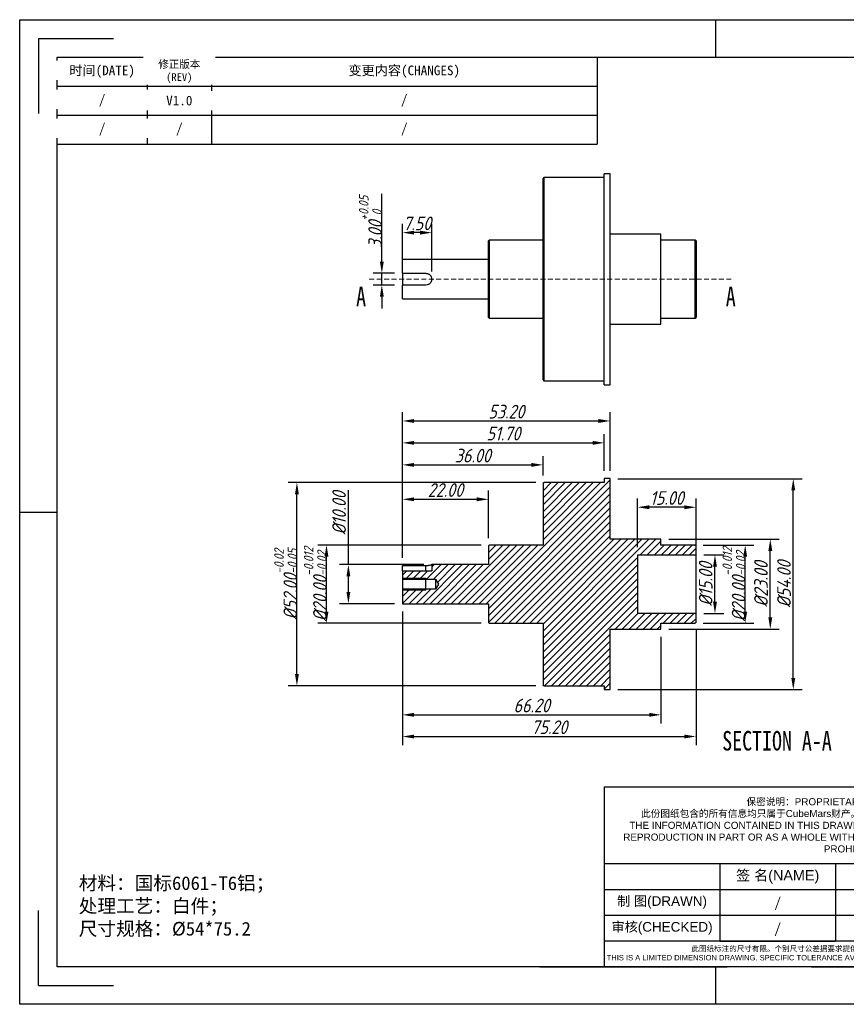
# Model space of a CAD drawing. Header units: inches. Extents: x -21 to 335, y -87 to 165.
# Tile 1 of 2: x -21 to 190, y -87 to 165. Entities that reach past the tile are written whole.
import ezdxf
from ezdxf.enums import TextEntityAlignment as Align

# ---------------------------------------------------------------- set-up
doc = ezdxf.new("R2010")
doc.units = ezdxf.units.IN
doc.linetypes.add('HIDDEN', pattern=[1.905, 1.27, -0.635])
doc.layers.add('尺寸', color=7, linetype='Continuous')
doc.styles.add('gb-s', font='gbeitc.shx', dxfattribs={"bigfont": 'gbcbig.shx'})
doc.styles.add('SLDTEXTSTYLE0', font='TXT', dxfattribs={"width": 0.75})
doc.styles.add('txt', font='txt.shx', dxfattribs={"bigfont": 'gbcbig.shx'})
doc.styles.add('宋体', font='txt')
doc.dimstyles.new('gb', dxfattribs={"dimtxt": 3.5, "dimasz": 3, "dimexe": 2.25, "dimexo": 2, "dimtad": 1, "dimzin": 0, "dimdsep": 46, "dimtxsty": 'gb-s', "dimcen": 2.5, "dimazin": 0, "dimtfac": 1, "dimtmove": 0, "dimatfit": 3, "dimfxl": 1, "dimtzin": 0, "dimarcsym": 0})

# ---------------------------------------------------------------- blocks, each defined once
blk = doc.blocks.new('*D4')
at = {"color": 0, "lineweight": -2, "transparency": 16777216}
for p, q in [((76.72, 101.92), (76.72, 112.58)), ((84.22, 100.42), (84.22, 112.58)), ((81.22, 110.33), (79.72, 110.33))]:
    blk.add_line(p, q, dxfattribs=at)
at = {"color": 0, "transparency": 16777216}
for points in [[(79.72, 110.83), (79.72, 109.83), (76.72, 110.33)], [(81.22, 110.83), (81.22, 109.83), (84.22, 110.33)]]:
    blk.add_solid(points, dxfattribs=at)
at = {"layer": 'Defpoints', "color": 0, "transparency": 16777216}
for p in [(76.72, 110.33), (76.72, 99.92), (84.22, 98.42)]:
    blk.add_point(p, dxfattribs=at)
at = {"color": 0, "transparency": 16777216, "insert": (80.47, 112.7), "char_height": 3.5, "attachment_point": 5, "style": 'gb-s'}
blk.add_mtext('7.50', dxfattribs=at)
blk = doc.blocks.new('*D5')
at = {"color": 0, "lineweight": -2, "transparency": 16777216}
for p, q in [((71.44, 102.92), (71.44, 120.24)), ((74.72, 99.92), (69.19, 99.92)), ((71.44, 96.92), (71.44, 99.92)), ((74.72, 96.92), (69.19, 96.92)), ((71.44, 93.92), (71.44, 90.92))]:
    blk.add_line(p, q, dxfattribs=at)
at = {"color": 0, "transparency": 16777216}
for points in [[(70.94, 102.92), (71.94, 102.92), (71.44, 99.92)], [(70.94, 93.92), (71.94, 93.92), (71.44, 96.92)]]:
    blk.add_solid(points, dxfattribs=at)
at = {"layer": 'Defpoints', "color": 0, "transparency": 16777216}
for p in [(71.44, 99.92), (76.72, 99.92), (76.72, 96.92)]:
    blk.add_point(p, dxfattribs=at)
at = {"color": 0, "transparency": 16777216, "insert": (68.52, 113.08), "char_height": 3.5, "attachment_point": 5, "rotation": 90, "style": 'gb-s'}
blk.add_mtext('3.00{\\H0.7x;\\S+0.05^  0;}', dxfattribs=at)
blk = doc.blocks.new('*D6')
at = {"color": 0, "lineweight": -2, "transparency": 16777216}
for p, q in [((76.72, 27.13), (76.72, 53.14)), ((112.72, 48.16), (112.72, 53.14)), ((79.72, 50.89), (109.72, 50.89))]:
    blk.add_line(p, q, dxfattribs=at)
at = {"color": 0, "transparency": 16777216}
for points in [[(79.72, 51.39), (79.72, 50.39), (76.72, 50.89)], [(109.72, 51.39), (109.72, 50.39), (112.72, 50.89)]]:
    blk.add_solid(points, dxfattribs=at)
at = {"layer": 'Defpoints', "color": 0, "transparency": 16777216}
for p in [(112.72, 50.89), (112.72, 46.16), (76.72, 25.13)]:
    blk.add_point(p, dxfattribs=at)
at = {"color": 0, "transparency": 16777216, "insert": (94.72, 53.26), "char_height": 3.5, "attachment_point": 5, "style": 'gb-s'}
blk.add_mtext('36.00', dxfattribs=at)
blk = doc.blocks.new('*D7')
at = {"color": 0, "lineweight": -2, "transparency": 16777216}
for p, q in [((76.72, 27.13), (76.72, 44.33)), ((98.72, 32.16), (98.72, 44.33)), ((79.72, 42.08), (95.72, 42.08))]:
    blk.add_line(p, q, dxfattribs=at)
at = {"color": 0, "transparency": 16777216}
for points in [[(79.72, 42.58), (79.72, 41.58), (76.72, 42.08)], [(95.72, 42.58), (95.72, 41.58), (98.72, 42.08)]]:
    blk.add_solid(points, dxfattribs=at)
at = {"layer": 'Defpoints', "color": 0, "transparency": 16777216}
for p in [(98.72, 42.08), (98.72, 30.16), (76.72, 25.13)]:
    blk.add_point(p, dxfattribs=at)
at = {"color": 0, "transparency": 16777216, "insert": (87.72, 44.45), "char_height": 3.5, "attachment_point": 5, "style": 'gb-s'}
blk.add_mtext('22.00', dxfattribs=at)
blk = doc.blocks.new('*D8')
at = {"color": 0, "lineweight": -2, "transparency": 16777216}
for p, q in [((76.72, 27.13), (76.72, 58.78)), ((128.42, 49.36), (128.42, 58.78)), ((79.72, 56.53), (125.42, 56.53))]:
    blk.add_line(p, q, dxfattribs=at)
at = {"color": 0, "transparency": 16777216}
for points in [[(79.72, 57.03), (79.72, 56.03), (76.72, 56.53)], [(125.42, 57.03), (125.42, 56.03), (128.42, 56.53)]]:
    blk.add_solid(points, dxfattribs=at)
at = {"layer": 'Defpoints', "color": 0, "transparency": 16777216}
for p in [(128.42, 56.53), (128.42, 47.36), (76.72, 25.13)]:
    blk.add_point(p, dxfattribs=at)
at = {"color": 0, "transparency": 16777216, "insert": (102.57, 58.91), "char_height": 3.5, "attachment_point": 5, "style": 'gb-s'}
blk.add_mtext('51.70', dxfattribs=at)
blk = doc.blocks.new('*D9')
at = {"color": 0, "lineweight": -2, "transparency": 16777216}
for p, q in [((76.72, 27.13), (76.72, 64.38)), ((129.92, 49.36), (129.92, 64.38)), ((79.72, 62.13), (126.92, 62.13))]:
    blk.add_line(p, q, dxfattribs=at)
at = {"color": 0, "transparency": 16777216}
for points in [[(79.72, 62.63), (79.72, 61.63), (76.72, 62.13)], [(126.92, 62.63), (126.92, 61.63), (129.92, 62.13)]]:
    blk.add_solid(points, dxfattribs=at)
at = {"layer": 'Defpoints', "color": 0, "transparency": 16777216}
for p in [(129.92, 62.13), (129.92, 47.36), (76.72, 25.13)]:
    blk.add_point(p, dxfattribs=at)
at = {"color": 0, "transparency": 16777216, "insert": (103.32, 64.51), "char_height": 3.5, "attachment_point": 5, "style": 'gb-s'}
blk.add_mtext('53.20', dxfattribs=at)
blk = doc.blocks.new('*D10')
at = {"color": 0, "lineweight": -2, "transparency": 16777216}
for p, q in [((76.72, 13.36), (76.72, -15.33)), ((142.92, 6.86), (142.92, -15.33)), ((79.72, -13.08), (139.92, -13.08))]:
    blk.add_line(p, q, dxfattribs=at)
at = {"color": 0, "transparency": 16777216}
for points in [[(79.72, -12.58), (79.72, -13.58), (76.72, -13.08)], [(139.92, -12.58), (139.92, -13.58), (142.92, -13.08)]]:
    blk.add_solid(points, dxfattribs=at)
at = {"layer": 'Defpoints', "color": 0, "transparency": 16777216}
for p in [(76.72, 15.36), (142.92, 8.86), (142.92, -13.08)]:
    blk.add_point(p, dxfattribs=at)
at = {"color": 0, "transparency": 16777216, "insert": (109.82, -10.7), "char_height": 3.5, "attachment_point": 5, "style": 'gb-s'}
blk.add_mtext('66.20', dxfattribs=at)
blk = doc.blocks.new('*D11')
at = {"color": 0, "lineweight": -2, "transparency": 16777216}
for p, q in [((76.72, 13.36), (76.72, -20.88)), ((151.92, 8.56), (151.92, -20.88)), ((79.72, -18.63), (148.92, -18.63))]:
    blk.add_line(p, q, dxfattribs=at)
at = {"color": 0, "transparency": 16777216}
for points in [[(79.72, -18.13), (79.72, -19.13), (76.72, -18.63)], [(148.92, -18.13), (148.92, -19.13), (151.92, -18.63)]]:
    blk.add_solid(points, dxfattribs=at)
at = {"layer": 'Defpoints', "color": 0, "transparency": 16777216}
for p in [(76.72, 15.36), (151.92, 10.56), (151.92, -18.63)]:
    blk.add_point(p, dxfattribs=at)
at = {"color": 0, "transparency": 16777216, "insert": (114.32, -16.25), "char_height": 3.5, "attachment_point": 5, "style": 'gb-s'}
blk.add_mtext('75.20', dxfattribs=at)
blk = doc.blocks.new('*D12')
at = {"color": 0, "lineweight": -2, "transparency": 16777216}
for p, q in [((62.87, 25.36), (62.87, 44.39)), ((82.22, 25.36), (60.62, 25.36)), ((62.87, 18.36), (62.87, 22.36)), ((74.72, 15.36), (60.62, 15.36))]:
    blk.add_line(p, q, dxfattribs=at)
at = {"color": 0, "transparency": 16777216}
for points in [[(62.37, 22.36), (63.37, 22.36), (62.87, 25.36)], [(62.37, 18.36), (63.37, 18.36), (62.87, 15.36)]]:
    blk.add_solid(points, dxfattribs=at)
at = {"layer": 'Defpoints', "color": 0, "transparency": 16777216}
for p in [(62.87, 25.36), (84.22, 25.36), (76.72, 15.36)]:
    blk.add_point(p, dxfattribs=at)
at = {"color": 0, "transparency": 16777216, "insert": (60.5, 38.56), "char_height": 3.5, "attachment_point": 5, "rotation": 90, "style": 'gb-s'}
blk.add_mtext('%%C10.00', dxfattribs=at)
blk = doc.blocks.new('*D13')
at = {"color": 0, "lineweight": -2, "transparency": 16777216}
for p, q in [((96.92, 30.36), (55.02, 30.36)), ((57.27, 13.36), (57.27, 27.36)), ((96.92, 10.36), (55.02, 10.36))]:
    blk.add_line(p, q, dxfattribs=at)
at = {"color": 0, "transparency": 16777216}
for points in [[(56.77, 27.36), (57.77, 27.36), (57.27, 30.36)], [(56.77, 13.36), (57.77, 13.36), (57.27, 10.36)]]:
    blk.add_solid(points, dxfattribs=at)
at = {"layer": 'Defpoints', "color": 0, "transparency": 16777216}
for p in [(57.27, 30.36), (98.92, 30.36), (98.92, 10.36)]:
    blk.add_point(p, dxfattribs=at)
at = {"color": 0, "transparency": 16777216, "insert": (54.4, 20.36), "char_height": 3.5, "attachment_point": 5, "rotation": 90, "style": 'gb-s'}
blk.add_mtext('%%C20.00{\\H0.7x;\\S-0.012^ -0.02;}', dxfattribs=at)
blk = doc.blocks.new('*D14')
at = {"color": 0, "lineweight": -2, "transparency": 16777216}
for p, q in [((110.92, 46.36), (47.44, 46.36)), ((49.69, -2.64), (49.69, 43.36)), ((110.92, -5.64), (47.44, -5.64))]:
    blk.add_line(p, q, dxfattribs=at)
at = {"color": 0, "transparency": 16777216}
for points in [[(49.19, 43.36), (50.19, 43.36), (49.69, 46.36)], [(49.19, -2.64), (50.19, -2.64), (49.69, -5.64)]]:
    blk.add_solid(points, dxfattribs=at)
at = {"layer": 'Defpoints', "color": 0, "transparency": 16777216}
for p in [(49.69, 46.36), (112.92, 46.36), (112.92, -5.64)]:
    blk.add_point(p, dxfattribs=at)
at = {"color": 0, "transparency": 16777216, "insert": (46.82, 20.36), "char_height": 3.5, "attachment_point": 5, "rotation": 90, "style": 'gb-s'}
blk.add_mtext('%%C52.00{\\H0.7x;\\S-0.02^ -0.05;}', dxfattribs=at)
blk = doc.blocks.new('*D15')
at = {"color": 0, "lineweight": -2, "transparency": 16777216}
for p, q in [((131.92, 47.36), (179.07, 47.36)), ((176.82, -3.64), (176.82, 44.36)), ((131.92, -6.64), (179.07, -6.64))]:
    blk.add_line(p, q, dxfattribs=at)
at = {"color": 0, "transparency": 16777216}
for points in [[(176.32, 44.36), (177.32, 44.36), (176.82, 47.36)], [(176.32, -3.64), (177.32, -3.64), (176.82, -6.64)]]:
    blk.add_solid(points, dxfattribs=at)
at = {"layer": 'Defpoints', "color": 0, "transparency": 16777216}
for p in [(129.92, 47.36), (176.82, 47.36), (129.92, -6.64)]:
    blk.add_point(p, dxfattribs=at)
at = {"color": 0, "transparency": 16777216, "insert": (174.44, 20.36), "char_height": 3.5, "attachment_point": 5, "rotation": 90, "style": 'gb-s'}
blk.add_mtext('%%C54.00', dxfattribs=at)
blk = doc.blocks.new('*D16')
at = {"color": 0, "lineweight": -2, "transparency": 16777216}
for p, q in [((144.92, 31.86), (173.18, 31.86)), ((170.93, 11.86), (170.93, 28.86)), ((144.92, 8.86), (173.18, 8.86))]:
    blk.add_line(p, q, dxfattribs=at)
at = {"color": 0, "transparency": 16777216}
for points in [[(170.43, 28.86), (171.43, 28.86), (170.93, 31.86)], [(170.43, 11.86), (171.43, 11.86), (170.93, 8.86)]]:
    blk.add_solid(points, dxfattribs=at)
at = {"layer": 'Defpoints', "color": 0, "transparency": 16777216}
for p in [(142.92, 31.86), (170.93, 31.86), (142.92, 8.86)]:
    blk.add_point(p, dxfattribs=at)
at = {"color": 0, "transparency": 16777216, "insert": (168.55, 20.36), "char_height": 3.5, "attachment_point": 5, "rotation": 90, "style": 'gb-s'}
blk.add_mtext('%%C23.00', dxfattribs=at)
blk = doc.blocks.new('*D17')
at = {"color": 0, "lineweight": -2, "transparency": 16777216}
for p, q in [((153.72, 30.36), (166.75, 30.36)), ((164.5, 13.36), (164.5, 27.36)), ((153.72, 10.36), (166.75, 10.36))]:
    blk.add_line(p, q, dxfattribs=at)
at = {"color": 0, "transparency": 16777216}
for points in [[(164, 27.36), (165, 27.36), (164.5, 30.36)], [(164, 13.36), (165, 13.36), (164.5, 10.36)]]:
    blk.add_solid(points, dxfattribs=at)
at = {"layer": 'Defpoints', "color": 0, "transparency": 16777216}
for p in [(151.72, 30.36), (164.5, 30.36), (151.72, 10.36)]:
    blk.add_point(p, dxfattribs=at)
at = {"color": 0, "transparency": 16777216, "insert": (161.63, 20.36), "char_height": 3.5, "attachment_point": 5, "rotation": 90, "style": 'gb-s'}
blk.add_mtext('%%C20.00{\\H0.7x;\\S-0.012^ -0.02;}', dxfattribs=at)
blk = doc.blocks.new('*D18')
at = {"color": 0, "lineweight": -2, "transparency": 16777216}
for p, q in [((136.92, 29.86), (136.92, 42.29)), ((151.92, 29.86), (151.92, 42.29)), ((148.92, 40.04), (139.92, 40.04))]:
    blk.add_line(p, q, dxfattribs=at)
at = {"color": 0, "transparency": 16777216}
for points in [[(139.92, 40.54), (139.92, 39.54), (136.92, 40.04)], [(148.92, 40.54), (148.92, 39.54), (151.92, 40.04)]]:
    blk.add_solid(points, dxfattribs=at)
at = {"layer": 'Defpoints', "color": 0, "transparency": 16777216}
for p in [(136.92, 40.04), (136.92, 27.86), (151.92, 27.86)]:
    blk.add_point(p, dxfattribs=at)
at = {"color": 0, "transparency": 16777216, "insert": (144.42, 42.41), "char_height": 3.5, "attachment_point": 5, "style": 'gb-s'}
blk.add_mtext('15.00', dxfattribs=at)
blk = doc.blocks.new('*D19')
at = {"color": 0, "lineweight": -2, "transparency": 16777216}
for p, q in [((153.92, 27.86), (159.01, 27.86)), ((156.76, 15.86), (156.76, 24.86)), ((153.92, 12.86), (159.01, 12.86))]:
    blk.add_line(p, q, dxfattribs=at)
at = {"color": 0, "transparency": 16777216}
for points in [[(156.26, 24.86), (157.26, 24.86), (156.76, 27.86)], [(156.26, 15.86), (157.26, 15.86), (156.76, 12.86)]]:
    blk.add_solid(points, dxfattribs=at)
at = {"layer": 'Defpoints', "color": 0, "transparency": 16777216}
for p in [(151.92, 27.86), (156.76, 27.86), (151.92, 12.86)]:
    blk.add_point(p, dxfattribs=at)
at = {"color": 0, "transparency": 16777216, "insert": (154.38, 20.36), "char_height": 3.5, "attachment_point": 5, "rotation": 90, "style": 'gb-s'}
blk.add_mtext('%%C15.00', dxfattribs=at)
blk = doc.blocks.new('工程图外发客户模板')
at = {"lineweight": -3}
for p, q in [((1882.1, 1633.7), (2098.61, 1633.7)), ((1882.1, 1480.61), (1882.1, 1633.7)), ((1990.36, 1633.7), (1990.36, 1627.86)), ((1885.02, 1630.78), (1885.02, 1619.12)), ((1885.02, 1630.78), (1896.68, 1630.78)), ((1887.93, 1627.86), (2092.78, 1627.86)), ((1887.93, 1486.44), (1887.93, 1627.86)), ((1882.1, 1557.15), (1887.93, 1557.15)), ((1973.04, 1514.43), (1973.04, 1486.44)), ((2092.84, 1502.43), (1973.04, 1502.43)), ((1991.04, 1502.43), (1991.04, 1490.43)), ((2009.04, 1502.43), (2009.04, 1490.43)), ((2092.78, 1498.43), (1973.04, 1498.43)), ((1885.02, 1483.52), (1885.02, 1495.19)), ((2092.78, 1494.43), (1973.04, 1494.43)), ((2092.78, 1490.43), (1973.04, 1490.43)), ((2092.78, 1486.44), (1887.93, 1486.44)), ((1990.36, 1486.44), (1990.36, 1480.61)), ((1885.02, 1483.52), (1896.68, 1483.52)), ((2098.61, 1480.61), (1882.1, 1480.61))]:
    blk.add_line(p, q, dxfattribs=at)
at = {"layer": '尺寸'}
for p, q in [((1973.04, 1514.43), (2092.78, 1514.43)), ((1991.04, 1498.43), (1991.04, 1494.43)), ((1991.04, 1494.43), (1991.04, 1490.43)), ((1991.04, 1490.43), (2009.04, 1490.43)), ((1963.02, 1486.44), (1977.6, 1486.44)), ((1977.6, 1486.44), (1992.18, 1486.44)), ((2005.3, 1486.44), (2025.71, 1486.44))]:
    blk.add_line(p, q, dxfattribs=at)
at = {"color": 0, "lineweight": 13, "attachment_point": 5, "style": '宋体'}
for s, insert, char_height, width in [('保密说明：{\\fArial|b0|i0|c134|p34;PROPRIETARY AND CONFIDENTIAL}\\P此份图纸包含的所有信息均只属于{\\fArial|b0|i0|c134|p34;CubeMars}财产。未经{\\fArial|b0|i0|c134|p34;CubeMars}书面许可，禁止部分或全部复制。{\\fArial|b0|i0|c134|p34;^JTHE INFORMATION CONTAINED IN THIS DRAWING IS THE SOLE PROPERTY OF CubeMars. ANY REPRODUCTION IN PART OR AS A WHOLE WITHOUT THE WRITTEN PERMISSION OF CubeMars IS PROHIBITED.}', (2012.12, 1508.43), 1.1, 73.8339), ('此图纸标注的尺寸有限。个别尺寸公差据要求提供。{\\fArial|b0|i0|c134|p34;\\PTHIS IS A LIMITED DIMENSION DRAWING. SPECIFIC TOLERANCE AVAILABLE UPON REQUEST.}', (2000.13, 1488.44), 0.84, 53.8097)]:
    blk.add_mtext(s, dxfattribs=dict(at, insert=insert, char_height=char_height, width=width))
at = {"lineweight": -3, "width": 18, "attachment_point": 5, "style": 'txt'}
for s, insert, char_height in [('{\\fSimSun|b0|i0|c134|p2;签\\fArial|b0|i0|c0|p34; \\fSimSun|b0|i0|c134|p2;名\\fArial|b0|i0|c0|p34;(NAME)}', (2000.04, 1500.43), 1.6), ('{\\fSimSun|b0|i0|c134|p2;\\C0;制\\fArial|b0|i0|c0|p34; \\fSimSun|b0|i0|c134|p2;图\\fArial|b0|i0|c0|p34;(DRAWN)}', (1982.04, 1496.44), 1.5), ('{\\fSimSun|b0|i0|c134|p2;\\C0;审核\\fArial|b0|i0|c0|p34;(CHECKED)}', (1982.04, 1492.43), 1.5)]:
    blk.add_mtext(s, dxfattribs=dict(at, insert=insert, char_height=char_height))
at = {"layer": '尺寸', "style": '宋体'}
for tag, p in [('BT', (2070.91, 1500.43)), ('ZTRY', (2000.04, 1496.43)), ('ZTRQ', (2018.04, 1496.43)), ('XH', (2070.91, 1496.43)), ('SHRY', (2000.04, 1492.43)), ('SHRQ', (2018.04, 1492.43)), ('BB', (2055.47, 1492.43)), ('BL', (2055.47, 1488.44))]:
    blk.add_attdef(tag, text='', height=2, dxfattribs=at).set_placement(p, align=Align.MIDDLE_CENTER)

msp = doc.modelspace()

# ---------------------------------------------------------------- hatches: boundary and pattern name
at = {"linetype": 'Continuous', "lineweight": 18}
h = msp.add_hatch(dxfattribs=at)
h.set_pattern_fill('ANSI31', scale=0.4, style=0)
h.set_pattern_definition([(45, (-330.7713, -75.9455), (-0.8980256, 0.8980256), [])])
h.paths.add_polyline_path([(136.918, 27.865), (151.918, 27.865), (151.918, 30.165), (151.718, 30.365), (142.918, 30.365), (142.918, 31.865), (129.918, 31.865), (129.918, 47.365), (128.418, 47.365), (128.418, 46.365), (112.918, 46.365), (112.718, 46.165), (112.718, 30.365), (98.918, 30.365), (98.718, 30.165), (98.718, 25.365), (84.218, 25.365), (84.218, 23.765), (76.718, 23.765), (76.718, 21.615), (85.218, 21.615), (85.969, 20.365), (85.218, 19.115), (76.718, 19.115), (76.718, 15.365), (98.718, 15.365), (98.718, 10.565), (98.918, 10.365), (112.718, 10.365), (112.718, -5.435), (112.918, -5.635), (128.418, -5.635), (128.418, -6.635), (129.918, -6.635), (129.918, 8.865), (142.918, 8.865), (142.918, 10.365), (151.718, 10.365), (151.918, 10.565), (151.918, 12.865), (136.918, 12.865)], flags=0)

# ---------------------------------------------------------------- linework, layer by layer
at = {"color": 7, "linetype": 'Continuous', "lineweight": 25}
for p, q in [((112.918, 124.419), (112.718, 124.219)), ((112.718, 72.619), (112.718, 124.219)), ((128.418, 124.419), (112.918, 124.419)), ((112.918, 124.419), (112.918, 72.419)), ((129.918, 125.419), (128.418, 125.419)), ((128.418, 71.419), (128.418, 125.419)), ((129.918, 71.419), (129.918, 125.419)), ((98.918, 108.419), (98.718, 108.219)), ((112.718, 108.419), (98.918, 108.419)), ((98.918, 108.419), (98.918, 88.419)), ((142.918, 109.919), (129.918, 109.919)), ((142.918, 86.919), (142.918, 109.919)), ((151.718, 108.419), (142.918, 108.419)), ((151.918, 108.219), (151.718, 108.419)), ((151.718, 88.419), (151.718, 108.419)), ((98.718, 88.619), (98.718, 108.219)), ((151.918, 108.219), (151.918, 88.619)), ((98.718, 103.419), (76.718, 103.419)), ((76.718, 99.919), (76.718, 103.419)), ((76.718, 99.919), (82.718, 99.919)), ((76.718, 99.919), (76.718, 96.919)), ((82.718, 96.919), (76.718, 96.919)), ((76.718, 93.419), (76.718, 96.919)), ((76.718, 93.419), (98.718, 93.419)), ((98.718, 88.619), (98.918, 88.419)), ((98.918, 88.419), (112.718, 88.419)), ((142.918, 88.419), (151.718, 88.419)), ((151.718, 88.419), (151.918, 88.619)), ((129.918, 86.919), (142.918, 86.919)), ((112.718, 72.619), (112.918, 72.419)), ((112.918, 72.419), (128.418, 72.419)), ((128.418, 71.419), (129.918, 71.419)), ((112.718, 46.165), (112.918, 46.365)), ((112.718, 46.165), (112.718, 30.365)), ((128.418, 46.365), (112.918, 46.365)), ((129.918, 47.365), (128.418, 47.365)), ((128.418, 47.365), (128.418, 46.365)), ((129.918, 31.865), (129.918, 47.365)), ((98.718, 30.165), (98.918, 30.365)), ((112.718, 30.365), (98.918, 30.365)), ((142.918, 31.865), (129.918, 31.865)), ((142.918, 30.365), (142.918, 31.865)), ((151.718, 30.365), (142.918, 30.365)), ((151.718, 30.365), (151.918, 30.165)), ((98.718, 30.165), (98.718, 25.365)), ((136.918, 27.865), (151.918, 27.865)), ((136.918, 27.865), (136.918, 12.865)), ((151.918, 27.865), (151.918, 30.165)), ((151.918, 12.865), (151.918, 27.865)), ((98.718, 25.365), (84.218, 25.365)), ((84.218, 25.365), (84.218, 23.765)), ((76.718, 25.134), (82.718, 25.134)), ((76.718, 23.765), (76.718, 25.134)), ((76.718, 23.765), (84.218, 23.765)), ((76.718, 23.765), (76.718, 15.365)), ((82.718, 23.765), (82.718, 25.134)), ((76.718, 21.615), (85.218, 21.615)), ((76.718, 21.615), (76.718, 19.115)), ((82.718, 18.865), (82.718, 21.865)), ((85.218, 21.615), (85.218, 19.115)), ((85.218, 21.615), (85.969, 20.365)), ((85.969, 20.365), (85.218, 19.115)), ((85.218, 19.115), (76.718, 19.115)), ((76.718, 15.365), (98.718, 15.365)), ((98.718, 15.365), (98.718, 10.565)), ((151.918, 12.865), (136.918, 12.865)), ((151.918, 10.565), (151.918, 12.865)), ((98.918, 10.365), (98.718, 10.565)), ((98.918, 10.365), (112.718, 10.365)), ((112.718, 10.365), (112.718, -5.435)), ((142.918, 10.365), (151.718, 10.365)), ((142.918, 8.865), (142.918, 10.365)), ((151.918, 10.565), (151.718, 10.365)), ((129.918, 8.865), (142.918, 8.865)), ((129.918, -6.635), (129.918, 8.865)), ((112.918, -5.635), (112.718, -5.435)), ((112.918, -5.635), (128.418, -5.635)), ((128.418, -5.635), (128.418, -6.635)), ((128.418, -6.635), (129.918, -6.635))]:
    msp.add_line(p, q, dxfattribs=at)
at = {"color": 1, "linetype": 'HIDDEN', "lineweight": 18}
msp.add_line((160.942, 98.419), (67.694, 98.419), dxfattribs=at)
at = {"color": 7, "linetype": 'Continuous', "lineweight": 18}
for p, q in [((76.718, 21.865), (82.718, 21.865)), ((76.718, 18.865), (82.718, 18.865))]:
    msp.add_line(p, q, dxfattribs=at)
at = {"color": 7, "linetype": 'Continuous', "lineweight": 25}
for points, knots in [([(82.718, 99.919), (82.818, 99.919), (82.916, 99.91), (83.108, 99.871), (83.204, 99.842), (83.385, 99.767), (83.471, 99.721), (83.634, 99.612), (83.71, 99.549), (83.916, 99.343), (84.028, 99.176), (84.178, 98.816), (84.218, 98.618), (84.218, 98.322), (84.209, 98.222), (84.17, 98.03), (84.142, 97.936), (84.028, 97.662), (83.918, 97.498), (83.71, 97.29), (83.635, 97.228), (83.473, 97.12), (83.385, 97.072), (83.115, 96.959), (82.918, 96.919), (82.718, 96.919)], [0, 0, 0, 0, 0.0625, 0.0625, 0.125, 0.125, 0.1875, 0.1875, 0.25, 0.25, 0.375, 0.375, 0.5, 0.5, 0.5625, 0.5625, 0.625, 0.625, 0.75, 0.75, 0.8125, 0.8125, 0.875, 0.875, 1, 1, 1, 1]), ([(82.718, 25.134), (82.818, 25.134), (82.916, 25.137), (83.109, 25.149), (83.204, 25.158), (83.386, 25.18), (83.472, 25.193), (83.634, 25.221), (83.711, 25.236), (83.917, 25.281), (84.029, 25.31), (84.178, 25.352), (84.218, 25.365), (84.218, 25.365)], [0, 0, 0, 0, 0.125, 0.125, 0.25, 0.25, 0.375, 0.375, 0.5, 0.5, 0.75, 0.75, 1, 1, 1, 1])]:
    msp.add_open_spline(points, degree=3, knots=knots, dxfattribs=at)
at = {"layer": '尺寸'}
for p, q in [((11.337, 155.231), (11.337, 133.009)), ((27.798, 155.231), (27.798, 133.009)), ((126.564, 155.231), (126.564, 133.009)), ((-11.709, 147.824), (126.564, 147.824)), ((-11.709, 140.416), (126.564, 140.416)), ((-11.709, 133.009), (126.564, 133.009))]:
    msp.add_line(p, q, dxfattribs=at)

# ---------------------------------------------------------------- block references
ref = msp.add_blockref('工程图外发客户模板', (-3119.446, -2524.408), dxfattribs=dict(at, xscale=1.646106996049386, yscale=1.646106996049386, zscale=1.646106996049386))
ref.add_attrib('ZTRY', '/', dxfattribs={"height": 2.634, "style": '宋体'}).set_placement((172.831, -61.116), align=Align.MIDDLE_CENTER)
ref.add_attrib('SHRY', '/', dxfattribs={"height": 2.634, "style": '宋体'}).set_placement((172.831, -67.7), align=Align.MIDDLE_CENTER)

# ---------------------------------------------------------------- texts
at = {"color": 1, "linetype": 'Continuous', "char_height": 5, "attachment_point": 1, "style": 'SLDTEXTSTYLE0'}
for s, insert in [('{\\fSimSun|b0|i0|c134|p2;A}', (64.85, 96.497)), ('{\\fSimSun|b0|i0|c134|p2;A}', (159.527, 96.497)), ('{\\fSimSun|b0|i0|c0|p2;SECTION\\fSimSun|b0|i0|c134|p2; A-A}', (158.612, -17.211))]:
    msp.add_mtext(s, dxfattribs=dict(at, insert=insert))
at = {"insert": (-6.169, -54.405), "char_height": 3.5, "attachment_point": 1, "style": 'gb-s'}
msp.add_mtext_dynamic_manual_height_columns('{\\fSimSun|b0|i0|c134|p2;材料：国标6061-T6铝；\\P处理工艺：白件；\\P\\pxsm1,ql;尺寸规格：%%C54*75.2}', width=93.37088, gutter_width=17.5, heights=[-17.552], dxfattribs=at)
at = {"layer": '尺寸', "attachment_point": 5, "style": '宋体'}
for s, insert, char_height, width in [('变更内容(CHANGES)', (77.181, 151.527), 2.46916, 98.76642), ('/', (77.181, 144.12), 2.469, 98.76642), ('/', (19.567, 136.712), 2.469, 16.46107), ('/', (77.181, 136.712), 2.469, 98.76642)]:
    msp.add_mtext(s, dxfattribs=dict(at, insert=insert, char_height=char_height, width=width))

# ---------------------------------------------------------------- dimensions: what is measured, and where the dimension line sits
for base, p1, p2, text, picture, middle in [((71.438, 99.919), (76.718, 96.919), (76.718, 99.919), '<>{\\H0.7x;\\S+0.05^  0;}', '*D5', (68.516, 113.081)), ((49.689, 46.365), (112.918, -5.635), (112.918, 46.365), '%%C<>{\\H0.7x;\\S-0.02^ -0.05;}', '*D14', (46.818, 20.365)), ((176.818, 47.365), (129.918, -6.635), (129.918, 47.365), '%%C<>', '*D15', (174.443, 20.365)), ((57.27, 30.365), (98.918, 10.365), (98.918, 30.365), '%%C<>{\\H0.7x;\\S-0.012^ -0.02;}', '*D13', (54.399, 20.365)), ((164.497, 30.365), (151.718, 10.365), (151.718, 30.365), '%%C<>{\\H0.7x;\\S-0.012^ -0.02;}', '*D17', (161.626, 20.365)), ((170.926, 31.865), (142.918, 8.865), (142.918, 31.865), '%%C<>', '*D16', (168.551, 20.365)), ((156.758, 27.865), (151.918, 12.865), (151.918, 27.865), '%%C<>', '*D19', (154.383, 20.365))]:
    dim = msp.add_linear_dim(base=base, p1=p1, p2=p2, angle=90, text=text, dimstyle='gb')
    dim.commit()
    dim.dimension.update_dxf_attribs({"geometry": picture, "text_midpoint": middle})
for base, p1, p2, picture, middle in [((76.718, 110.328), (84.218, 98.419), (76.718, 99.919), '*D4', (80.468, 112.703)), ((129.918, 62.131), (76.718, 25.134), (129.918, 47.365), '*D9', (103.318, 64.506)), ((128.418, 56.535), (76.718, 25.134), (128.418, 47.365), '*D8', (102.568, 58.91)), ((112.718, 50.886), (76.718, 25.134), (112.718, 46.165), '*D6', (94.718, 53.261)), ((98.718, 42.079), (76.718, 25.134), (98.718, 30.165), '*D7', (87.718, 44.454)), ((136.918, 40.036), (151.918, 27.865), (136.918, 27.865), '*D18', (144.418, 42.411)), ((142.918, -13.078), (76.718, 15.365), (142.918, 8.865), '*D10', (109.818, -10.703)), ((151.918, -18.626), (76.718, 15.365), (151.918, 10.565), '*D11', (114.318, -16.251))]:
    dim = msp.add_linear_dim(base=base, p1=p1, p2=p2, dimstyle='gb')
    dim.commit()
    dim.dimension.update_dxf_attribs({"geometry": picture, "text_midpoint": middle})
dim = msp.add_linear_dim(base=(62.87, 25.365), p1=(76.718, 15.365), p2=(84.218, 25.365), angle=90, text='%%C<>', dimstyle='gb')
dim.commit()
dim.dimension.update_dxf_attribs({"geometry": '*D12', "text_midpoint": (62.87, 38.556), "dimtype": 160})

# ---------------------------------------------------------------- next in the draw order: texts
at = {"layer": '尺寸', "attachment_point": 5, "style": '宋体', "bg_fill": 2}
for s, insert, char_height, width in [('修正版本\\P(REV)', (19.567, 151.527), 1.9753, 16.46107), ('时间(DATE)', (-0.186, 151.527), 2.4692, 23.0455), ('/', (-0.186, 144.12), 2.469, 23.0455), ('V1.0', (19.567, 144.12), 2.4692, 16.46107), ('/', (-0.186, 136.712), 2.469, 23.0455)]:
    msp.add_mtext(s, dxfattribs=dict(at, insert=insert, char_height=char_height, width=width))

doc.saveas('drawing.dxf')
